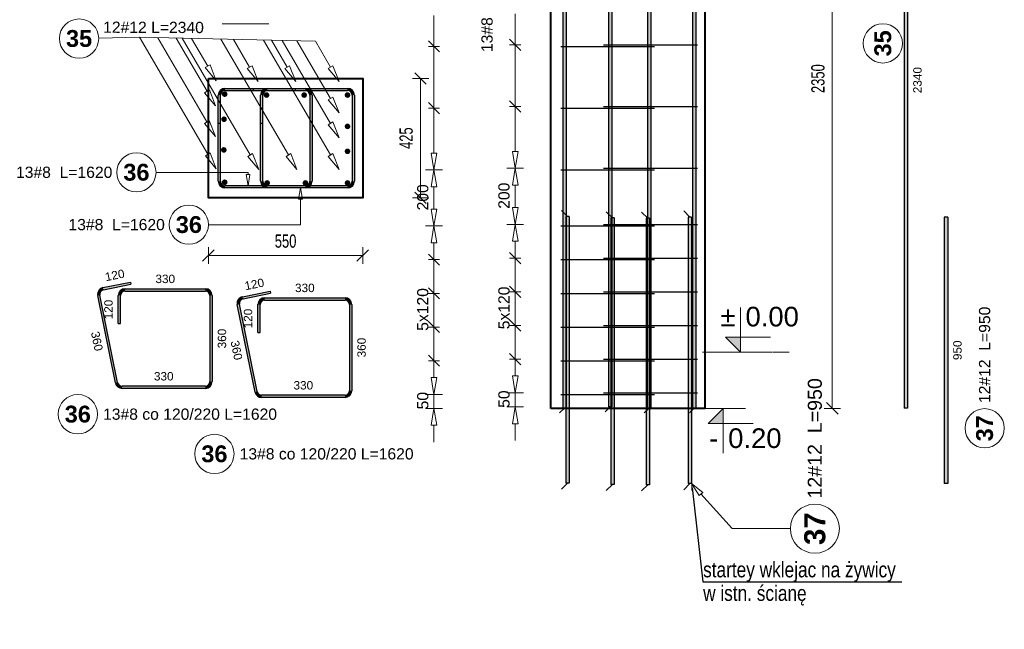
# Model space of a CAD drawing. Extents: x 3922 to 466978, y -142912 to 64503.
# Tile 15 of 62: x 389210 to 392718, y -127629 to -125457. Entities that reach past the tile are written whole.
import ezdxf
from ezdxf import colors
from ezdxf.entities.mleader import LeaderData, LeaderLine
from ezdxf.enums import TextEntityAlignment as Align
from ezdxf.math import Vec2, Vec3

# ---------------------------------------------------------------- set-up
doc = ezdxf.new("R2010")
doc.units = 0
doc.header["$LTSCALE"] = 10
doc.header["$MEASUREMENT"] = 0
doc.linetypes.add('HIDDEN', pattern=[0.375, 0.25, -0.125])
for name, color, linetype, lineweight in [('P-Opis', 1, 'Continuous', 18), ('P-Przerywana', 13, 'HIDDEN', 9), ('P-Wymiar', 254, 'Continuous', 9), ('RCAD_deskowanie', 3, 'Continuous', 40)]:
    doc.layers.add(name, color=color, linetype=linetype, lineweight=lineweight)
for name, color, linetype in [('RCAD_kształt pręta', 7, 'Continuous'), ('RCAD_opis kształtu pręta', 7, 'Continuous'), ('RCAD_opis rozkładu', 7, 'Continuous'), ('RCAD_pręt wyrzucony', 130, 'Continuous'), ('RCAD_pręty punktowe', 7, 'Continuous'), ('RCAD_rozkład pręta', 7, 'Continuous'), ('RCAD_symbole graficzne', 7, 'Continuous')]:
    doc.layers.add(name, color=color, linetype=linetype)
doc.styles.add('_Fd Opis', font='arial.ttf')
doc.styles.add('ROMANS', font='arial.ttf', dxfattribs={"width": 0.7})
doc.styles.add('style1', font='arial.ttf')
doc.styles.add('style3', font='arialbd.ttf')
doc.dimstyles.new('A25', dxfattribs={"dimscale": 27, "dimtxt": 1.75, "dimasz": 0.06, "dimexe": 0, "dimexo": 0, "dimgap": 1, "dimtad": 1, "dimdec": 4, "dimrnd": 0.1, "dimdsep": 46, "dimtxsty": 'ROMANS', "dimblk": '[[[[[[[[', "dimcen": 2, "dimdle": 2, "dimse1": 1, "dimse2": 1, "dimclrd": 256, "dimclrt": 1, "dimadec": 0, "dimazin": 0, "dimtfac": 1, "dimtdec": 4, "dimtix": 1, "dimtmove": 2, "dimatfit": 3, "dimldrblk": '[[[[[[[[', "dimfxl": 0, "dimtvp": 0.6, "dimtolj": 1, "dimlwd": -1, "dimarcsym": 0})

# ---------------------------------------------------------------- blocks, each defined once
blk = doc.blocks.new('[[[[[[[[')
at = {"layer": 'P-Wymiar'}
for p, q in [((-12.7, -12.7), (12.7, 12.7)), ((0, 0), (-4.6, 0)), ((0, 18), (0, -18))]:
    blk.add_line(p, q, dxfattribs=at)
blk = doc.blocks.new('*D473')
at = {"layer": 'Defpoints', "color": 0, "transparency": 16777216}
for p in [(390410.6, -125666.6), (390638.2, -125666.6), (390410.6, -126091.6)]:
    blk.add_point(p, dxfattribs=at)
at = {"layer": 'P-Wymiar', "transparency": 16777216}
blk.add_line((390638.2, -126090), (390638.2, -125668.3), dxfattribs=at)
at = {"layer": 'P-Wymiar', "transparency": 16777216, "xscale": 1.62, "yscale": 1.62, "zscale": 1.62}
for p, rotation in [((390638.2, -125666.6), 90), ((390638.2, -126091.6), 270)]:
    blk.add_blockref('[[[[[[[[', p, dxfattribs=dict(at, rotation=rotation))
at = {"layer": 'P-Wymiar', "color": 1, "transparency": 16777216, "insert": (390587.1, -125879.1), "char_height": 47.25, "attachment_point": 5, "rotation": 90, "style": 'ROMANS'}
blk.add_mtext('\\A1;425', dxfattribs=at)
blk = doc.blocks.new('*D474')
at = {"layer": 'Defpoints', "color": 0, "transparency": 16777216}
for p in [(389882.3, -126001.6), (390432.3, -126001.6), (390432.3, -126297.2)]:
    blk.add_point(p, dxfattribs=at)
at = {"layer": 'P-Wymiar', "transparency": 16777216}
blk.add_line((389883.9, -126297.2), (390430.7, -126297.2), dxfattribs=at)
at = {"layer": 'P-Wymiar', "transparency": 16777216, "xscale": 1.62, "yscale": 1.62, "zscale": 1.62, "rotation": 180}
blk.add_blockref('[[[[[[[[', (389882.3, -126297.2), dxfattribs=at)
at = {"layer": 'P-Wymiar', "transparency": 16777216, "xscale": 1.62, "yscale": 1.62, "zscale": 1.62}
blk.add_blockref('[[[[[[[[', (390432.3, -126297.2), dxfattribs=at)
at = {"layer": 'P-Wymiar', "color": 1, "transparency": 16777216, "insert": (390157.3, -126246.1), "char_height": 47.25, "attachment_point": 5, "style": 'ROMANS'}
blk.add_mtext('\\A1;550', dxfattribs=at)
blk = doc.blocks.new('*D475')
at = {"layer": 'Defpoints', "color": 0, "transparency": 16777216}
for p in [(391782.1, -124492), (392105.4, -126842), (392105.4, -126842)]:
    blk.add_point(p, dxfattribs=at)
at = {"layer": 'P-Wymiar', "transparency": 16777216}
blk.add_line((392105.4, -124493.6), (392105.4, -126840.4), dxfattribs=at)
at = {"layer": 'P-Wymiar', "transparency": 16777216, "xscale": 1.62, "yscale": 1.62, "zscale": 1.62}
for p, rotation in [((392105.4, -124492), 90), ((392105.4, -126842), 270)]:
    blk.add_blockref('[[[[[[[[', p, dxfattribs=dict(at, rotation=rotation))
at = {"layer": 'P-Wymiar', "color": 1, "transparency": 16777216, "insert": (392054.3, -125667), "char_height": 47.25, "attachment_point": 5, "rotation": 90, "style": 'ROMANS'}
blk.add_mtext('\\A1;2350', dxfattribs=at)

msp = doc.modelspace()

# ---------------------------------------------------------------- hatches: boundary and pattern name
at = {"layer": 'RCAD_kształt pręta'}
for points in [[(391145.01133, -124503.89093), (391157.01133, -124503.89093), (391157.01133, -126840.67669), (391145.01133, -126840.67669)], [(391307.78321, -124500.19233), (391319.78321, -124500.19233), (391319.78321, -126836.97808), (391307.78321, -126836.97808)], [(391446.50848, -124503.89093), (391458.50848, -124503.89093), (391458.50848, -126840.67669), (391446.50848, -126840.67669)], [(391607.43153, -124503.89093), (391619.43153, -124503.89093), (391619.43153, -126840.67669), (391607.43153, -126840.67669)], [(389941.31447, -125709.64691), (389941.31447, -125701.64691), (390227.81713, -125701.64691), (390227.81713, -125709.64691)], [(389941.31447, -125709.64691), (389941.31447, -125701.64691), (390041.31447, -125701.64691), (390041.31447, -125709.64691)], [(390091.8344, -125709.64691), (390091.8344, -125701.64691), (390378.33707, -125701.64691), (390378.33707, -125709.64691)], [(390091.8344, -125709.64691), (390091.8344, -125701.64691), (390191.8344, -125701.64691), (390191.8344, -125709.64691)], [(389925.31447, -125825.64691), (389917.31447, -125825.64691), (389917.31447, -125725.64691), (389925.31447, -125725.64691)], [(389925.31447, -126032.64691), (389917.31447, -126032.64691), (389917.31447, -125725.64691), (389925.31447, -125725.64691)], [(390075.8344, -125825.64691), (390067.8344, -125825.64691), (390067.8344, -125725.64691), (390075.8344, -125725.64691)], [(390075.8344, -126032.64691), (390067.8344, -126032.64691), (390067.8344, -125725.64691), (390075.8344, -125725.64691)], [(390243.81713, -125725.64691), (390251.81713, -125725.64691), (390251.81713, -126032.64691), (390243.81713, -126032.64691)], [(390394.33707, -125725.64691), (390402.33707, -125725.64691), (390402.33707, -126032.64691), (390394.33707, -126032.64691)], [(390227.81713, -126048.64691), (390227.81713, -126056.64691), (389941.31447, -126056.64691), (389941.31447, -126048.64691)], [(390378.33707, -126048.64691), (390378.33707, -126056.64691), (390091.8344, -126056.64691), (390091.8344, -126048.64691)], [(391156.12157, -126158.76863), (391168.12157, -126158.76863), (391168.12157, -127108.41459), (391156.12157, -127108.41459)], [(391591.76725, -126160.14081), (391603.76725, -126160.14081), (391603.76725, -127109.78676), (391591.76725, -127109.78676)], [(391315.7595, -126163.01924), (391327.7595, -126163.01924), (391327.7595, -127112.6652), (391315.7595, -127112.6652)], [(391441.8268, -126164.7362), (391453.8268, -126164.7362), (391453.8268, -127114.38216), (391441.8268, -127114.38216)]]:
    msp.add_hatch(color=4, dxfattribs=at).paths.add_polyline_path(points, flags=0)
h = msp.add_hatch(color=4, dxfattribs=at)
edge = h.paths.add_edge_path(flags=0)
edge.add_line((389941.31447, -125701.64691), (389941.31447, -125709.64691))
edge.add_arc((389941.31447, -125725.64691), 16, 90, 180)
edge.add_line((389925.31447, -125725.64691), (389917.31447, -125725.64691))
edge.add_arc((389941.31447, -125725.64691), 24, 450, 540, ccw=False)
h = msp.add_hatch(color=4, dxfattribs=at)
edge = h.paths.add_edge_path(flags=0)
edge.add_line((389941.31447, -125701.64691), (389941.31447, -125709.64691))
edge.add_arc((389941.31447, -125725.64691), 16, 90, 180)
edge.add_line((389925.31447, -125725.64691), (389917.31447, -125725.64691))
edge.add_arc((389941.31447, -125725.64691), 24, 450, 540, ccw=False)
h = msp.add_hatch(color=4, dxfattribs=at)
edge = h.paths.add_edge_path(flags=0)
edge.add_line((390091.8344, -125701.64691), (390091.8344, -125709.64691))
edge.add_arc((390091.8344, -125725.64691), 16, 90, 180)
edge.add_line((390075.8344, -125725.64691), (390067.8344, -125725.64691))
edge.add_arc((390091.8344, -125725.64691), 24, 450, 540, ccw=False)
h = msp.add_hatch(color=4, dxfattribs=at)
edge = h.paths.add_edge_path(flags=0)
edge.add_line((390091.8344, -125701.64691), (390091.8344, -125709.64691))
edge.add_arc((390091.8344, -125725.64691), 16, 90, 180)
edge.add_line((390075.8344, -125725.64691), (390067.8344, -125725.64691))
edge.add_arc((390091.8344, -125725.64691), 24, 450, 540, ccw=False)
h = msp.add_hatch(color=4, dxfattribs=at)
edge = h.paths.add_edge_path(flags=0)
edge.add_line((390251.81713, -125725.64691), (390243.81713, -125725.64691))
edge.add_arc((390227.81713, -125725.64691), 16, 0, 90)
edge.add_line((390227.81713, -125709.64691), (390227.81713, -125701.64691))
edge.add_arc((390227.81713, -125725.64691), 24, 360, 450, ccw=False)
h = msp.add_hatch(color=4, dxfattribs=at)
edge = h.paths.add_edge_path(flags=0)
edge.add_line((390402.33707, -125725.64691), (390394.33707, -125725.64691))
edge.add_arc((390378.33707, -125725.64691), 16, 0, 90)
edge.add_line((390378.33707, -125709.64691), (390378.33707, -125701.64691))
edge.add_arc((390378.33707, -125725.64691), 24, 360, 450, ccw=False)
h = msp.add_hatch(color=4, dxfattribs=at)
edge = h.paths.add_edge_path(flags=0)
edge.add_line((389917.31447, -126032.64691), (389925.31447, -126032.64691))
edge.add_arc((389941.31447, -126032.64691), 16, 180, 270)
edge.add_line((389941.31447, -126048.64691), (389941.31447, -126056.64691))
edge.add_arc((389941.31447, -126032.64691), 24, 540, 630, ccw=False)
h = msp.add_hatch(color=4, dxfattribs=at)
edge = h.paths.add_edge_path(flags=0)
edge.add_line((390067.8344, -126032.64691), (390075.8344, -126032.64691))
edge.add_arc((390091.8344, -126032.64691), 16, 180, 270)
edge.add_line((390091.8344, -126048.64691), (390091.8344, -126056.64691))
edge.add_arc((390091.8344, -126032.64691), 24, 540, 630, ccw=False)
h = msp.add_hatch(color=4, dxfattribs=at)
edge = h.paths.add_edge_path(flags=0)
edge.add_line((390227.81713, -126056.64691), (390227.81713, -126048.64691))
edge.add_arc((390227.81713, -126032.64691), 16, -90, 0)
edge.add_line((390243.81713, -126032.64691), (390251.81713, -126032.64691))
edge.add_arc((390227.81713, -126032.64691), 24, 270, 360, ccw=False)
h = msp.add_hatch(color=4, dxfattribs=at)
edge = h.paths.add_edge_path(flags=0)
edge.add_line((390378.33707, -126056.64691), (390378.33707, -126048.64691))
edge.add_arc((390378.33707, -126032.64691), 16, -90, 0)
edge.add_line((390394.33707, -126032.64691), (390402.33707, -126032.64691))
edge.add_arc((390378.33707, -126032.64691), 24, 270, 360, ccw=False)
at = {"layer": 'RCAD_pręt wyrzucony'}
for points in [[(392361.8405, -124503.89093), (392373.8405, -124503.89093), (392373.8405, -126840.67669), (392361.8405, -126840.67669)], [(392504.45581, -126160.14081), (392516.45581, -126160.14081), (392516.45581, -127109.78676), (392504.45581, -127109.78676)], [(389508.16982, -126419.55301), (389506.58046, -126411.71247), (389604.58712, -126391.84554), (389606.17647, -126399.68607)], [(389558.79661, -126749.83864), (389550.95607, -126751.42799), (389487.82693, -126440.00214), (389495.66746, -126438.41278)], [(389569.23757, -126539.65993), (389561.23757, -126539.65993), (389561.23757, -126439.65993), (389569.23757, -126439.65993)], [(389585.23757, -126423.65993), (389585.23757, -126415.65993), (389871.74024, -126415.65993), (389871.74024, -126423.65993)], [(389887.74024, -126439.65993), (389895.74024, -126439.65993), (389895.74024, -126746.65993), (389887.74024, -126746.65993)], [(390005.5325, -126451.69463), (390003.94314, -126443.85409), (390101.9498, -126423.98716), (390103.53916, -126431.82769)], [(390056.15929, -126781.98026), (390048.31876, -126783.56961), (389985.18961, -126472.14376), (389993.03014, -126470.5544)], [(390066.60026, -126571.80155), (390058.60026, -126571.80155), (390058.60026, -126471.80155), (390066.60026, -126471.80155)], [(390082.60026, -126455.80155), (390082.60026, -126447.80155), (390369.10292, -126447.80155), (390369.10292, -126455.80155)], [(390385.10292, -126471.80155), (390393.10292, -126471.80155), (390393.10292, -126778.80155), (390385.10292, -126778.80155)], [(389871.74024, -126762.65993), (389871.74024, -126770.65993), (389574.47767, -126770.65993), (389574.47767, -126762.65993)], [(390369.10292, -126794.80155), (390369.10292, -126802.80155), (390071.84036, -126802.80155), (390071.84036, -126794.80155)]]:
    msp.add_hatch(color=4, dxfattribs=at).paths.add_polyline_path(points, flags=0)
h = msp.add_hatch(color=4, dxfattribs=at)
edge = h.paths.add_edge_path(flags=0)
edge.add_line((389506.58046, -126411.71247), (389508.16982, -126419.55301))
edge.add_arc((389511.34853, -126435.23407), 16, 101.4591559, 191.4591559)
edge.add_line((389495.66746, -126438.41278), (389487.82693, -126440.00214))
edge.add_arc((389511.34853, -126435.23407), 24, 461.4591559, 551.4591559, ccw=False)
h = msp.add_hatch(color=4, dxfattribs=at)
edge = h.paths.add_edge_path(flags=0)
edge.add_line((389585.23757, -126415.65993), (389585.23757, -126423.65993))
edge.add_arc((389585.23757, -126439.65993), 16, 90, 180)
edge.add_line((389569.23757, -126439.65993), (389561.23757, -126439.65993))
edge.add_arc((389585.23757, -126439.65993), 24, 450, 540, ccw=False)
h = msp.add_hatch(color=4, dxfattribs=at)
edge = h.paths.add_edge_path(flags=0)
edge.add_line((389895.74024, -126439.65993), (389887.74024, -126439.65993))
edge.add_arc((389871.74024, -126439.65993), 16, 0, 90)
edge.add_line((389871.74024, -126423.65993), (389871.74024, -126415.65993))
edge.add_arc((389871.74024, -126439.65993), 24, 360, 450, ccw=False)
h = msp.add_hatch(color=4, dxfattribs=at)
edge = h.paths.add_edge_path(flags=0)
edge.add_line((390003.94314, -126443.85409), (390005.5325, -126451.69463))
edge.add_arc((390008.71121, -126467.37569), 16, 101.4591559, 191.4591559)
edge.add_line((389993.03014, -126470.5544), (389985.18961, -126472.14376))
edge.add_arc((390008.71121, -126467.37569), 24, 461.4591559, 551.4591559, ccw=False)
h = msp.add_hatch(color=4, dxfattribs=at)
edge = h.paths.add_edge_path(flags=0)
edge.add_line((390082.60026, -126447.80155), (390082.60026, -126455.80155))
edge.add_arc((390082.60026, -126471.80155), 16, 90, 180)
edge.add_line((390066.60026, -126471.80155), (390058.60026, -126471.80155))
edge.add_arc((390082.60026, -126471.80155), 24, 450, 540, ccw=False)
h = msp.add_hatch(color=4, dxfattribs=at)
edge = h.paths.add_edge_path(flags=0)
edge.add_line((390393.10292, -126471.80155), (390385.10292, -126471.80155))
edge.add_arc((390369.10292, -126471.80155), 16, 0, 90)
edge.add_line((390369.10292, -126455.80155), (390369.10292, -126447.80155))
edge.add_arc((390369.10292, -126471.80155), 24, 360, 450, ccw=False)
h = msp.add_hatch(color=4, dxfattribs=at)
edge = h.paths.add_edge_path(flags=0)
edge.add_line((389550.95607, -126751.42799), (389558.79661, -126749.83864))
edge.add_arc((389574.47767, -126746.65993), 16, -168.5408441, -90)
edge.add_line((389574.47767, -126762.65993), (389574.47767, -126770.65993))
edge.add_arc((389574.47767, -126746.65993), 24, 191.4591559, 270, ccw=False)
h = msp.add_hatch(color=4, dxfattribs=at)
edge = h.paths.add_edge_path(flags=0)
edge.add_line((389871.74024, -126770.65993), (389871.74024, -126762.65993))
edge.add_arc((389871.74024, -126746.65993), 16, -90, 0)
edge.add_line((389887.74024, -126746.65993), (389895.74024, -126746.65993))
edge.add_arc((389871.74024, -126746.65993), 24, 270, 360, ccw=False)
h = msp.add_hatch(color=4, dxfattribs=at)
edge = h.paths.add_edge_path(flags=0)
edge.add_line((390048.31876, -126783.56961), (390056.15929, -126781.98026))
edge.add_arc((390071.84036, -126778.80155), 16, -168.5408441, -90)
edge.add_line((390071.84036, -126794.80155), (390071.84036, -126802.80155))
edge.add_arc((390071.84036, -126778.80155), 24, 191.4591559, 270, ccw=False)
h = msp.add_hatch(color=4, dxfattribs=at)
edge = h.paths.add_edge_path(flags=0)
edge.add_line((390369.10292, -126802.80155), (390369.10292, -126794.80155))
edge.add_arc((390369.10292, -126778.80155), 16, -90, 0)
edge.add_line((390385.10292, -126778.80155), (390393.10292, -126778.80155))
edge.add_arc((390369.10292, -126778.80155), 24, 270, 360, ccw=False)
at = {"layer": 'RCAD_pręty punktowe'}
h = msp.add_hatch(color=1, dxfattribs=at)
edge = h.paths.add_edge_path(flags=0)
edge.add_arc((389940.34877, -125722.27438), 10, 0, 360)
h = msp.add_hatch(color=1, dxfattribs=at)
edge = h.paths.add_edge_path(flags=0)
edge.add_arc((390089.42095, -125725.57076), 10, 0, 360)
h = msp.add_hatch(color=1, dxfattribs=at)
edge = h.paths.add_edge_path(flags=0)
edge.add_arc((390223.48275, -125725.57076), 10, 0, 360)
h = msp.add_hatch(color=1, dxfattribs=at)
edge = h.paths.add_edge_path(flags=0)
edge.add_arc((390377.9487, -125725.57076), 10, 0, 360)
h = msp.add_hatch(color=1, dxfattribs=at)
edge = h.paths.add_edge_path(flags=0)
edge.add_arc((389937.92732, -125811.68341), 10, 0, 360)
h = msp.add_hatch(color=1, dxfattribs=at)
edge = h.paths.add_edge_path(flags=0)
edge.add_arc((390377.9487, -125837.17138), 10, 0, 360)
h = msp.add_hatch(color=1, dxfattribs=at)
edge = h.paths.add_edge_path(flags=0)
edge.add_arc((389937.19804, -125920.9193), 10, 0, 360)
h = msp.add_hatch(color=1, dxfattribs=at)
edge = h.paths.add_edge_path(flags=0)
edge.add_arc((390377.9487, -125926.01619), 10, 0, 360)
h = msp.add_hatch(color=1, dxfattribs=at)
edge = h.paths.add_edge_path(flags=0)
edge.add_arc((389940.42981, -126036.15004), 10, 0, 360)
h = msp.add_hatch(color=1, dxfattribs=at)
edge = h.paths.add_edge_path(flags=0)
edge.add_arc((390091.66398, -126038.64691), 10, 0, 360)
h = msp.add_hatch(color=1, dxfattribs=at)
edge = h.paths.add_edge_path(flags=0)
edge.add_arc((390227.91758, -126038.64691), 10, 0, 360)
h = msp.add_hatch(color=1, dxfattribs=at)
edge = h.paths.add_edge_path(flags=0)
edge.add_arc((390377.9487, -126038.64691), 10, 0, 360)
at = {"layer": 'RCAD_symbole graficzne'}
for points in [[(391724.88295, -126588.64289), (391778.21629, -126641.97622), (391778.21629, -126588.64289)], [(391663.14717, -126895.30956), (391716.4805, -126841.97622), (391716.4805, -126895.30956)]]:
    msp.add_hatch(color=1, dxfattribs=at).paths.add_polyline_path(points, flags=0)

# ---------------------------------------------------------------- linework, layer by layer
at = {"layer": 'P-Przerywana', "color": 21}
msp.add_lwpolyline([(391642.82539, -126641.97622), (391951.3622, -126641.97622)], dxfattribs=at)
at = {"layer": 'RCAD_deskowanie'}
for points in [[(391102.82539, -126841.97622), (391102.82539, -124491.97622), (391102.82539, -124491.97622)], [(391652.82539, -126841.97622), (391652.82539, -124491.97622), (391102.82539, -124491.97622)], [(391652.82539, -126841.97622), (391102.82539, -126841.97622)]]:
    msp.add_lwpolyline(points, dxfattribs=at)
msp.add_lwpolyline([(389882.31447, -125666.64691), (390432.31447, -125666.64691), (390432.31447, -126091.64691), (389882.31447, -126091.64691)], close=True, dxfattribs=at)
at = {"layer": 'RCAD_kształt pręta', "color": 4}
for p, q in [((391145.01133, -124503.89093), (391145.01133, -126840.67669)), ((391157.01133, -124503.89093), (391157.01133, -126840.67669)), ((391307.78321, -124500.19233), (391307.78321, -126836.97808)), ((391319.78321, -124500.19233), (391319.78321, -126836.97808)), ((391446.50848, -124503.89093), (391446.50848, -126840.67669)), ((391458.50848, -124503.89093), (391458.50848, -126840.67669)), ((391607.43153, -124503.89093), (391607.43153, -126840.67669)), ((391619.43153, -124503.89093), (391619.43153, -126840.67669)), ((389941.31447, -125701.64691), (390227.81713, -125701.64691)), ((389941.31447, -125701.64691), (390041.31447, -125701.64691)), ((390041.31447, -125701.64691), (390041.31447, -125709.64691)), ((390091.8344, -125701.64691), (390378.33707, -125701.64691)), ((390091.8344, -125701.64691), (390191.8344, -125701.64691)), ((390191.8344, -125701.64691), (390191.8344, -125709.64691)), ((389917.31447, -125825.64691), (389917.31447, -125725.64691)), ((389917.31447, -126032.64691), (389917.31447, -125725.64691)), ((389925.31447, -125825.64691), (389925.31447, -125725.64691)), ((389925.31447, -126032.64691), (389925.31447, -125725.64691)), ((389941.31447, -125709.64691), (390227.81713, -125709.64691)), ((389941.31447, -125709.64691), (390041.31447, -125709.64691)), ((390067.8344, -125825.64691), (390067.8344, -125725.64691)), ((390067.8344, -126032.64691), (390067.8344, -125725.64691)), ((390075.8344, -125825.64691), (390075.8344, -125725.64691)), ((390075.8344, -126032.64691), (390075.8344, -125725.64691)), ((390091.8344, -125709.64691), (390378.33707, -125709.64691)), ((390091.8344, -125709.64691), (390191.8344, -125709.64691)), ((390243.81713, -125725.64691), (390243.81713, -126032.64691)), ((390251.81713, -125725.64691), (390251.81713, -126032.64691)), ((390394.33707, -125725.64691), (390394.33707, -126032.64691)), ((390402.33707, -125725.64691), (390402.33707, -126032.64691)), ((389917.31447, -125825.64691), (389925.31447, -125825.64691)), ((390067.8344, -125825.64691), (390075.8344, -125825.64691)), ((390227.81713, -126048.64691), (389941.31447, -126048.64691)), ((390378.33707, -126048.64691), (390091.8344, -126048.64691)), ((390227.81713, -126056.64691), (389941.31447, -126056.64691)), ((390378.33707, -126056.64691), (390091.8344, -126056.64691)), ((391156.12157, -126158.76863), (391156.12157, -127108.41459)), ((391168.12157, -126158.76863), (391156.12157, -126158.76863)), ((391168.12157, -126158.76863), (391168.12157, -127108.41459)), ((391591.76725, -126160.14081), (391591.76725, -127109.78676)), ((391603.76725, -126160.14081), (391591.76725, -126160.14081)), ((391603.76725, -126160.14081), (391603.76725, -127109.78676)), ((391315.7595, -126163.01924), (391315.7595, -127112.6652)), ((391327.7595, -126163.01924), (391315.7595, -126163.01924)), ((391327.7595, -126163.01924), (391327.7595, -127112.6652)), ((391441.8268, -126164.7362), (391441.8268, -127114.38216)), ((391453.8268, -126164.7362), (391441.8268, -126164.7362)), ((391453.8268, -126164.7362), (391453.8268, -127114.38216)), ((391157.01133, -126840.67669), (391145.01133, -126840.67669)), ((391319.78321, -126836.97808), (391307.78321, -126836.97808)), ((391458.50848, -126840.67669), (391446.50848, -126840.67669)), ((391619.43153, -126840.67669), (391607.43153, -126840.67669)), ((391168.12157, -127108.41459), (391156.12157, -127108.41459)), ((391327.7595, -127112.6652), (391315.7595, -127112.6652)), ((391453.8268, -127114.38216), (391441.8268, -127114.38216)), ((391603.76725, -127109.78676), (391591.76725, -127109.78676))]:
    msp.add_line(p, q, dxfattribs=at)
at = {"layer": 'RCAD_kształt pręta', "color": 2, "lineweight": 5}
for p, q in [((391162.12157, -126158.76863), (391140.24657, -126136.89363)), ((391321.7595, -126163.01924), (391299.8845, -126141.14424)), ((391447.8268, -126164.7362), (391425.9518, -126142.8612)), ((391597.76725, -126160.14081), (391575.89225, -126138.26581)), ((391151.01133, -126840.67669), (391133.51133, -126858.17669)), ((391313.78321, -126836.97808), (391296.28321, -126854.47808)), ((391452.50848, -126840.67669), (391435.00848, -126858.17669)), ((391613.43153, -126840.67669), (391595.93153, -126858.17669)), ((391162.12157, -127108.41459), (391140.24657, -127130.28959)), ((391321.7595, -127112.6652), (391299.8845, -127134.5402)), ((391447.8268, -127114.38216), (391425.9518, -127136.25716)), ((391597.76725, -127109.78676), (391575.89225, -127131.66176))]:
    msp.add_line(p, q, dxfattribs=at)
at = {"layer": 'RCAD_kształt pręta', "color": 4}
for centre, radius, start, end in [((389941.31447, -125725.64691), 24, 90, 180), ((389941.31447, -125725.64691), 24, 90, 180), ((390091.8344, -125725.64691), 24, 90, 180), ((390091.8344, -125725.64691), 24, 90, 180), ((390227.81713, -125725.64691), 24, 360, 90), ((390378.33707, -125725.64691), 24, 360, 90), ((389941.31447, -125725.64691), 16, 90, 180), ((389941.31447, -125725.64691), 16, 90, 180), ((390091.8344, -125725.64691), 16, 90, 180), ((390091.8344, -125725.64691), 16, 90, 180), ((390227.81713, -125725.64691), 16, 360, 90), ((390378.33707, -125725.64691), 16, 360, 90), ((389941.31447, -126032.64691), 24, 180, 270), ((389941.31447, -126032.64691), 16, 180, 270), ((390091.8344, -126032.64691), 24, 180, 270), ((390091.8344, -126032.64691), 16, 180, 270), ((390227.81713, -126032.64691), 16, 270, 360), ((390227.81713, -126032.64691), 24, 270, 0), ((390378.33707, -126032.64691), 16, 270, 360), ((390378.33707, -126032.64691), 24, 270, 0)]:
    msp.add_arc(centre, radius, start, end, dxfattribs=at)
at = {"layer": 'RCAD_opis kształtu pręta', "color": 8, "lineweight": 0}
for p, q in [((390023.57543, -126000.88949), (389695.67943, -126000.88949)), ((390023.57543, -126048.64691), (390016.90876, -126008.64691)), ((390030.24209, -126008.64691), (390016.90876, -126008.64691)), ((390023.57543, -126000.88949), (390023.57543, -126008.64691)), ((390030.24209, -126008.64691), (390023.57543, -126048.64691)), ((390203.8731, -126096.64691), (390210.53977, -126056.64691)), ((390210.53977, -126056.64691), (390217.20644, -126096.64691)), ((390203.8731, -126096.64691), (390217.20644, -126096.64691)), ((390210.53977, -126187.3067), (390210.53977, -126096.64691)), ((390210.53977, -126187.3067), (389882.64377, -126187.3067)), ((391631.08222, -127152.48732), (391603.76725, -127109.78676)), ((391603.76725, -127109.78676), (391643.45456, -127141.32027)), ((391631.08222, -127152.48732), (391643.45456, -127141.32027)), ((391748.78304, -127270.4546), (391637.26839, -127146.90379)), ((391748.78304, -127270.4546), (391748.78304, -127270.4546)), ((391748.78304, -127270.4546), (391955.79577, -127270.4546))]:
    msp.add_line(p, q, dxfattribs=at)
for centre, radius in [((389625.67943, -126000.88949), 70), ((389812.64377, -126187.3067), 70), ((392043.29577, -127270.4546), 87.5)]:
    msp.add_circle(centre, radius, dxfattribs=at)
at = {"layer": 'RCAD_opis rozkładu', "color": 8, "lineweight": 0}
for p, q in [((390686.04212, -125441.97622), (390686.04212, -125551.97622)), ((390975.42136, -125436.43006), (390975.42136, -125546.43006)), ((389636.97425, -125519.67885), (389491.41939, -125522.83115)), ((389636.97425, -125519.67885), (389879.98797, -125936.48334)), ((389636.97425, -125519.67885), (390263.75217, -125533.70681)), ((389701.77217, -125521.1291), (389876.7562, -125821.2526)), ((389767.04206, -125522.58991), (389877.48548, -125712.01672)), ((389788.73296, -125523.07537), (390031.22214, -125938.98022)), ((389822.3138, -125523.82695), (389879.90693, -125622.60768)), ((389926.78804, -125526.16519), (390167.47574, -125938.98022)), ((389971.40962, -125527.16387), (390028.97911, -125625.90406)), ((390955.42136, -125526.43006), (390995.42136, -125566.43006)), ((390078.80281, -125529.56745), (390317.50686, -125938.98022)), ((390107.24394, -125530.20399), (390163.04091, -125625.90406)), ((390145.33927, -125531.0566), (390317.50686, -125826.3495)), ((390197.82424, -125532.23127), (390317.50686, -125737.50468)), ((390263.75217, -125533.70681), (390317.50686, -125625.90406)), ((390666.04212, -125531.97622), (390706.04212, -125571.97622)), ((390666.04212, -125551.97622), (390706.04212, -125551.97622)), ((390686.04212, -125551.97622), (390686.04212, -125771.97622)), ((390955.42136, -125546.43006), (390995.42136, -125546.43006)), ((390975.42136, -125546.43006), (390975.42136, -125766.43006)), ((389888.54582, -125617.57086), (389871.26804, -125627.6445)), ((389910.12785, -125674.44103), (389871.26804, -125627.6445)), ((389888.54582, -125617.57086), (389910.12785, -125674.44103)), ((390037.618, -125620.86724), (390020.34022, -125630.94088)), ((390059.20003, -125677.73741), (390020.34022, -125630.94088)), ((390037.618, -125620.86724), (390059.20003, -125677.73741)), ((390171.67981, -125620.86724), (390154.40202, -125630.94088)), ((390193.26183, -125677.73741), (390154.40202, -125630.94088)), ((390171.67981, -125620.86724), (390193.26183, -125677.73741)), ((390326.14575, -125620.86724), (390308.86797, -125630.94088)), ((390347.72778, -125677.73741), (390308.86797, -125630.94088)), ((390326.14575, -125620.86724), (390347.72778, -125677.73741)), ((389886.12437, -125706.9799), (389868.84659, -125717.05354)), ((389907.7064, -125763.85006), (389868.84659, -125717.05354)), ((389886.12437, -125706.9799), (389907.7064, -125763.85006)), ((390326.14575, -125732.46786), (390308.86797, -125742.5415)), ((390326.14575, -125732.46786), (390347.72778, -125789.33803)), ((390347.72778, -125789.33803), (390308.86797, -125742.5415)), ((390666.04212, -125751.97622), (390706.04212, -125791.97622)), ((390666.04212, -125771.97622), (390706.04212, -125771.97622)), ((390686.04212, -125771.97622), (390686.04212, -125931.97622)), ((390955.42136, -125746.43006), (390995.42136, -125786.43006)), ((390955.42136, -125766.43006), (390995.42136, -125766.43006)), ((390975.42136, -125766.43006), (390975.42136, -125926.43006)), ((389885.39509, -125816.21578), (389868.11731, -125826.28942)), ((389906.97712, -125873.08595), (389868.11731, -125826.28942)), ((389885.39509, -125816.21578), (389906.97712, -125873.08595)), ((390326.14575, -125821.31268), (390308.86797, -125831.38632)), ((390347.72778, -125878.18285), (390308.86797, -125831.38632)), ((390326.14575, -125821.31268), (390347.72778, -125878.18285)), ((389888.62686, -125931.44652), (389871.34908, -125941.52016)), ((389910.20889, -125988.31669), (389871.34908, -125941.52016)), ((389888.62686, -125931.44652), (389910.20889, -125988.31669)), ((390039.86103, -125933.9434), (390022.58325, -125944.01704)), ((390061.44306, -125990.81356), (390022.58325, -125944.01704)), ((390039.86103, -125933.9434), (390061.44306, -125990.81356)), ((390176.11463, -125933.9434), (390158.83685, -125944.01704)), ((390197.69666, -125990.81356), (390158.83685, -125944.01704)), ((390176.11463, -125933.9434), (390197.69666, -125990.81356)), ((390326.14575, -125933.9434), (390308.86797, -125944.01704)), ((390347.72778, -125990.81356), (390308.86797, -125944.01704)), ((390326.14575, -125933.9434), (390347.72778, -125990.81356)), ((390686.04212, -125991.97622), (390676.04212, -125931.97622)), ((390696.04212, -125931.97622), (390676.04212, -125931.97622)), ((390696.04212, -125931.97622), (390686.04212, -125991.97622)), ((390975.42136, -125986.43006), (390965.42136, -125926.43006)), ((390985.42136, -125926.43006), (390965.42136, -125926.43006)), ((390985.42136, -125926.43006), (390975.42136, -125986.43006)), ((390656.04212, -125991.97622), (390716.04212, -125991.97622)), ((390656.04212, -125991.97622), (390716.04212, -125991.97622)), ((390676.04212, -126051.97622), (390686.04212, -125991.97622)), ((390686.04212, -125991.97622), (390696.04212, -126051.97622)), ((390945.42136, -125986.43006), (391005.42136, -125986.43006)), ((390945.42136, -125986.43006), (391005.42136, -125986.43006)), ((390965.42136, -126046.43006), (390975.42136, -125986.43006)), ((390975.42136, -125986.43006), (390985.42136, -126046.43006)), ((390676.04212, -126051.97622), (390696.04212, -126051.97622)), ((390686.04212, -126091.97622), (390686.04212, -126051.97622)), ((390965.42136, -126046.43006), (390985.42136, -126046.43006)), ((390975.42136, -126086.43006), (390975.42136, -126046.43006)), ((390975.42136, -126086.43006), (390975.42136, -126126.43006)), ((390686.04212, -126091.97622), (390686.04212, -126131.97622)), ((390686.04212, -126191.97622), (390676.04212, -126131.97622)), ((390696.04212, -126131.97622), (390676.04212, -126131.97622)), ((390696.04212, -126131.97622), (390686.04212, -126191.97622)), ((390975.42136, -126186.43006), (390965.42136, -126126.43006)), ((390985.42136, -126126.43006), (390965.42136, -126126.43006)), ((390985.42136, -126126.43006), (390975.42136, -126186.43006)), ((390656.04212, -126191.97622), (390716.04212, -126191.97622)), ((390656.04212, -126191.97622), (390716.04212, -126191.97622)), ((390676.04212, -126251.97622), (390686.04212, -126191.97622)), ((390686.04212, -126191.97622), (390696.04212, -126251.97622)), ((390945.42136, -126186.43006), (391005.42136, -126186.43006)), ((390945.42136, -126186.43006), (391005.42136, -126186.43006)), ((390965.42136, -126246.43006), (390975.42136, -126186.43006)), ((390975.42136, -126186.43006), (390985.42136, -126246.43006)), ((390676.04212, -126251.97622), (390696.04212, -126251.97622)), ((390686.04212, -126311.97622), (390686.04212, -126251.97622)), ((390965.42136, -126246.43006), (390985.42136, -126246.43006)), ((390975.42136, -126306.43006), (390975.42136, -126246.43006)), ((390706.04212, -126331.97622), (390666.04212, -126291.97622)), ((390995.42136, -126326.43006), (390955.42136, -126286.43006)), ((390666.04212, -126311.97622), (390706.04212, -126311.97622)), ((390686.04212, -126431.97622), (390686.04212, -126311.97622)), ((390955.42136, -126306.43006), (390995.42136, -126306.43006)), ((390975.42136, -126426.43006), (390975.42136, -126306.43006)), ((390995.42136, -126446.43006), (390955.42136, -126406.43006)), ((390706.04212, -126451.97622), (390666.04212, -126411.97622)), ((390666.04212, -126431.97622), (390706.04212, -126431.97622)), ((390686.04212, -126491.97622), (390686.04212, -126431.97622)), ((390955.42136, -126426.43006), (390995.42136, -126426.43006)), ((390975.42136, -126486.43006), (390975.42136, -126426.43006)), ((390686.04212, -126491.97622), (390686.04212, -126551.97622)), ((390975.42136, -126486.43006), (390975.42136, -126546.43006)), ((390666.04212, -126531.97622), (390706.04212, -126571.97622)), ((390955.42136, -126526.43006), (390995.42136, -126566.43006)), ((390955.42136, -126546.43006), (390995.42136, -126546.43006)), ((390975.42136, -126546.43006), (390975.42136, -126666.43006)), ((390666.04212, -126551.97622), (390706.04212, -126551.97622)), ((390686.04212, -126551.97622), (390686.04212, -126671.97622)), ((390666.04212, -126651.97622), (390706.04212, -126691.97622)), ((390955.42136, -126646.43006), (390995.42136, -126686.43006)), ((390666.04212, -126671.97622), (390706.04212, -126671.97622)), ((390686.04212, -126671.97622), (390686.04212, -126731.97622)), ((390955.42136, -126666.43006), (390995.42136, -126666.43006)), ((390975.42136, -126666.43006), (390975.42136, -126726.43006)), ((390686.04212, -126791.97622), (390676.04212, -126731.97622)), ((390696.04212, -126731.97622), (390676.04212, -126731.97622)), ((390696.04212, -126731.97622), (390686.04212, -126791.97622)), ((390975.42136, -126786.43006), (390965.42136, -126726.43006)), ((390985.42136, -126726.43006), (390965.42136, -126726.43006)), ((390985.42136, -126726.43006), (390975.42136, -126786.43006)), ((390656.04212, -126791.97622), (390716.04212, -126791.97622)), ((390686.04212, -126791.97622), (390686.04212, -126841.97622)), ((390945.42136, -126786.43006), (391005.42136, -126786.43006)), ((390975.42136, -126786.43006), (390975.42136, -126836.43006)), ((390656.04212, -126841.97622), (390716.04212, -126841.97622)), ((390676.04212, -126901.97622), (390686.04212, -126841.97622)), ((390686.04212, -126841.97622), (390696.04212, -126901.97622)), ((390945.42136, -126836.43006), (391005.42136, -126836.43006)), ((390965.42136, -126896.43006), (390975.42136, -126836.43006)), ((390975.42136, -126836.43006), (390985.42136, -126896.43006)), ((390965.42136, -126896.43006), (390985.42136, -126896.43006)), ((390975.42136, -126956.43006), (390975.42136, -126896.43006)), ((390676.04212, -126901.97622), (390696.04212, -126901.97622)), ((390686.04212, -126961.97622), (390686.04212, -126901.97622))]:
    msp.add_line(p, q, dxfattribs=at)
msp.add_circle((389421.4358, -125524.3468), 70, dxfattribs=at)
at = {"layer": 'RCAD_pręt wyrzucony', "color": 4}
for p, q in [((392361.8405, -124503.89093), (392361.8405, -126840.67669)), ((392373.8405, -124503.89093), (392373.8405, -126840.67669)), ((392504.45581, -126160.14081), (392504.45581, -127109.78676)), ((392516.45581, -126160.14081), (392504.45581, -126160.14081)), ((392516.45581, -126160.14081), (392516.45581, -127109.78676)), ((389506.58046, -126411.71247), (389604.58712, -126391.84554)), ((389508.16982, -126419.55301), (389606.17647, -126399.68607)), ((389604.58712, -126391.84554), (389606.17647, -126399.68607)), ((389550.95607, -126751.42799), (389487.82693, -126440.00214)), ((389558.79661, -126749.83864), (389495.66746, -126438.41278)), ((389561.23757, -126539.65993), (389561.23757, -126439.65993)), ((389569.23757, -126539.65993), (389569.23757, -126439.65993)), ((389585.23757, -126415.65993), (389871.74024, -126415.65993)), ((389585.23757, -126423.65993), (389871.74024, -126423.65993)), ((389887.74024, -126439.65993), (389887.74024, -126746.65993)), ((389895.74024, -126439.65993), (389895.74024, -126746.65993)), ((390003.94314, -126443.85409), (390101.9498, -126423.98716)), ((390005.5325, -126451.69463), (390103.53916, -126431.82769)), ((390101.9498, -126423.98716), (390103.53916, -126431.82769)), ((390048.31876, -126783.56961), (389985.18961, -126472.14376)), ((390056.15929, -126781.98026), (389993.03014, -126470.5544)), ((390058.60026, -126571.80155), (390058.60026, -126471.80155)), ((390066.60026, -126571.80155), (390066.60026, -126471.80155)), ((390082.60026, -126447.80155), (390369.10292, -126447.80155)), ((390082.60026, -126455.80155), (390369.10292, -126455.80155)), ((390385.10292, -126471.80155), (390385.10292, -126778.80155)), ((390393.10292, -126471.80155), (390393.10292, -126778.80155)), ((389561.23757, -126539.65993), (389569.23757, -126539.65993)), ((390058.60026, -126571.80155), (390066.60026, -126571.80155)), ((389871.74024, -126762.65993), (389574.47767, -126762.65993)), ((389871.74024, -126770.65993), (389574.47767, -126770.65993)), ((390369.10292, -126794.80155), (390071.84036, -126794.80155)), ((390369.10292, -126802.80155), (390071.84036, -126802.80155)), ((392373.8405, -126840.67669), (392361.8405, -126840.67669)), ((392516.45581, -127109.78676), (392504.45581, -127109.78676))]:
    msp.add_line(p, q, dxfattribs=at)
at = {"layer": 'RCAD_pręt wyrzucony', "color": 8, "lineweight": 0}
for centre in [(392285.60038, -125541.29469), (389416.90041, -126862.77204), (392648.20861, -126912.82332), (389903.54855, -127004.19133)]:
    msp.add_circle(centre, 70, dxfattribs=at)
at = {"layer": 'RCAD_pręt wyrzucony', "color": 4}
for centre, radius, start, end in [((389511.34853, -126435.23407), 24, 101.4591559, 191.4591559), ((389511.34853, -126435.23407), 16, 101.4591559, 191.4591559), ((389585.23757, -126439.65993), 24, 90, 180), ((389585.23757, -126439.65993), 16, 90, 180), ((389871.74024, -126439.65993), 24, 360, 90), ((389871.74024, -126439.65993), 16, 360, 90), ((390008.71121, -126467.37569), 24, 101.4591559, 191.4591559), ((390008.71121, -126467.37569), 16, 101.4591559, 191.4591559), ((390082.60026, -126471.80155), 24, 90, 180), ((390082.60026, -126471.80155), 16, 90, 180), ((390369.10292, -126471.80155), 24, 360, 90), ((390369.10292, -126471.80155), 16, 360, 90), ((389574.47767, -126746.65993), 24, 191.4591559, 270), ((389574.47767, -126746.65993), 16, 191.4591559, 270), ((389871.74024, -126746.65993), 16, 270, 360), ((389871.74024, -126746.65993), 24, 270, 0), ((390071.84036, -126778.80155), 24, 191.4591559, 270), ((390071.84036, -126778.80155), 16, 191.4591559, 270), ((390369.10292, -126778.80155), 16, 270, 360), ((390369.10292, -126778.80155), 24, 270, 0)]:
    msp.add_arc(centre, radius, start, end, dxfattribs=at)
at = {"layer": 'RCAD_rozkład pręta', "color": 7, "linetype": 'ByBlock', "lineweight": 30}
for p, q in [((391137.82539, -125551.97622), (391472.32805, -125551.97622)), ((391290.19809, -125546.43006), (391624.70076, -125546.43006)), ((391137.82539, -125771.97622), (391472.32805, -125771.97622)), ((391290.19809, -125766.43006), (391624.70076, -125766.43006)), ((391137.82539, -125991.97622), (391472.32805, -125991.97622)), ((391290.19809, -125986.43006), (391624.70076, -125986.43006)), ((391137.82539, -126191.97622), (391472.32805, -126191.97622)), ((391290.19809, -126186.43006), (391624.70076, -126186.43006)), ((391137.82539, -126311.97622), (391472.32805, -126311.97622)), ((391290.19809, -126306.43006), (391624.70076, -126306.43006)), ((391137.82539, -126431.97622), (391472.32805, -126431.97622)), ((391290.19809, -126426.43006), (391624.70076, -126426.43006)), ((391290.19809, -126546.43006), (391624.70076, -126546.43006)), ((391137.82539, -126551.97622), (391472.32805, -126551.97622)), ((391137.82539, -126671.97622), (391472.32805, -126671.97622)), ((391290.19809, -126666.43006), (391624.70076, -126666.43006)), ((391137.82539, -126791.97622), (391472.32805, -126791.97622)), ((391290.19809, -126786.43006), (391624.70076, -126786.43006))]:
    msp.add_line(p, q, dxfattribs=at)
at = {"layer": 'RCAD_symbole graficzne', "color": 0, "lineweight": 0}
msp.add_line((389931.29025, -125471.12476), (390097.93691, -125471.12476), dxfattribs=at)
at = {"layer": 'RCAD_symbole graficzne', "color": 1, "lineweight": 0}
for p, q in [((391778.21629, -126641.97622), (391778.21629, -126481.97622)), ((391884.88295, -126588.64289), (391724.88295, -126588.64289)), ((391724.88295, -126588.64289), (391778.21629, -126641.97622)), ((391858.21629, -126641.97622), (391698.21629, -126641.97622)), ((391796.4805, -126841.97622), (391636.4805, -126841.97622)), ((391663.14717, -126895.30956), (391716.4805, -126841.97622)), ((391716.4805, -126841.97622), (391716.4805, -127001.97622)), ((391823.14717, -126895.30956), (391663.14717, -126895.30956))]:
    msp.add_line(p, q, dxfattribs=at)

# ---------------------------------------------------------------- texts
at = {"layer": 'RCAD_opis kształtu pręta', "color": 1, "attachment_point": 5}
for s, insert, char_height, style in [('13#8  L=1620', (389368.36702, -126000.88949), 40, 'style1'), ('36', (389625.67943, -126000.88949), 60, 'style3'), ('36', (389812.64377, -126187.3067), 60, 'style3'), ('13#8  L=1620', (389555.33136, -126187.3067), 40, 'style1')]:
    msp.add_mtext(s, dxfattribs=dict(at, insert=insert, char_height=char_height, style=style))
at = {"layer": 'RCAD_opis kształtu pręta', "color": 1, "attachment_point": 5, "rotation": 90}
for s, insert, char_height, style in [('12#12  L=950', (392043.29577, -126948.81408), 50, 'style1'), ('37', (392043.29577, -127270.4546), 75, 'style3')]:
    msp.add_mtext(s, dxfattribs=dict(at, insert=insert, char_height=char_height, style=style))
at = {"layer": 'RCAD_opis rozkładu', "color": 2, "char_height": 40, "style": 'style1'}
for s, insert, attachment_point, rotation in [('13#8 L=1620', (390875.33218, -125408.54412), 5, 90), ('12#12 L=2340', (389686.64574, -125484.44897), 5, 359.8275742), ('200', (390666.46504, -126136.43734), 7, 90), ('200', (390955.84428, -126130.89118), 7, 90), ('5x120', (390666.46504, -126565.60515), 7, 90), ('5x120', (390955.84428, -126560.05898), 7, 90), ('50', (390666.46504, -126845.5574), 7, 90), ('50', (390955.84428, -126840.01123), 7, 90)]:
    msp.add_mtext(s, dxfattribs=dict(at, insert=insert, attachment_point=attachment_point, rotation=rotation))
at = {"layer": 'RCAD_opis rozkładu', "color": 1, "insert": (389421.4358, -125524.3468), "char_height": 60, "attachment_point": 5, "rotation": 359.8275742, "style": 'style3'}
msp.add_mtext('35', dxfattribs=at)
at = {"layer": 'RCAD_pręt wyrzucony', "color": 1, "attachment_point": 5}
for s, insert, char_height, rotation, style in [('35', (392285.60038, -125541.29469), 60, 90, 'style3'), ('2340', (392408.8405, -125672.28381), 30, 90, 'style1'), ('120', (389548.63036, -126367.47668), 30, 11.4591559, 'style1'), ('120', (390045.99305, -126399.6183), 30, 11.4591559, 'style1'), ('120', (389526.23757, -126489.65993), 30, 90, 'style1'), ('120', (390023.60026, -126521.80155), 30, 90, 'style1'), ('360', (389485.08917, -126602.66849), 30, 281.4591559, 'style1'), ('360', (389930.74024, -126593.15993), 30, 90, 'style1'), ('360', (389982.45185, -126634.81011), 30, 281.4591559, 'style1'), ('360', (390428.10292, -126625.30155), 30, 90, 'style1'), ('950', (392551.45581, -126634.96379), 30, 90, 'style1'), ('37', (392648.20861, -126912.82332), 60, 90, 'style3')]:
    msp.add_mtext(s, dxfattribs=dict(at, insert=insert, char_height=char_height, rotation=rotation, style=style))
for s, insert, char_height, style in [('330', (389728.48891, -126380.65993), 30, 'style1'), ('330', (390225.85159, -126412.80155), 30, 'style1'), ('330', (389723.10896, -126727.65993), 30, 'style1'), ('330', (390220.47164, -126759.80155), 30, 'style1'), ('36', (389416.90041, -126862.77204), 60, 'style3'), ('36', (389903.54855, -127004.19133), 60, 'style3')]:
    msp.add_mtext(s, dxfattribs=dict(at, insert=insert, char_height=char_height, style=style))
at = {"layer": 'RCAD_pręt wyrzucony', "color": 2, "insert": (392648.20861, -126822.82332), "char_height": 40, "attachment_point": 4, "rotation": 90, "style": 'style1'}
msp.add_mtext('12#12  L=950', dxfattribs=at)
at = {"layer": 'RCAD_pręt wyrzucony', "color": 2, "char_height": 40, "attachment_point": 4, "style": 'style1'}
for insert in [(389506.90041, -126862.77204), (389993.54855, -127004.19133)]:
    msp.add_mtext('13#8 co 120/220 L=1620', dxfattribs=dict(at, insert=insert))
at = {"layer": 'RCAD_symbole graficzne', "color": 2, "style": 'style1'}
msp.add_text('±', height=70, dxfattribs=at).set_placement((391760.43851, -126570.86511), align=Align.BOTTOM_RIGHT)
msp.add_text('0.00 ', height=70, dxfattribs=at).set_placement((391795.99407, -126570.86511), align=Align.BOTTOM_LEFT)
msp.add_text('0.20 ', height=70, dxfattribs=at).set_placement((391734.25828, -126913.08733), align=Align.TOP_LEFT)
msp.add_text('-', height=70, dxfattribs=at).set_placement((391698.70272, -126913.08733), align=Align.TOP_RIGHT)

# ---------------------------------------------------------------- dimensions: what is measured, and where the dimension line sits
at = {"layer": 'P-Wymiar', "color": 21}
dim = msp.add_linear_dim(base=(392105.41825, -126841.97622), p1=(391782.09913, -124491.97622), p2=(392105.41825, -126841.97622), angle=90, dimstyle='A25', override={"dimtmove": 0, "dimfxl": 0.18, "dimfxlon": 1}, dxfattribs=at)
dim.commit()
dim.dimension.update_dxf_attribs({"geometry": '*D475', "text_midpoint": (392054.27756, -125666.97622)})
at = {"layer": 'P-Wymiar'}
dim = msp.add_linear_dim(base=(390638.19059, -125666.64691), p1=(390410.62556, -126091.64691), p2=(390410.62556, -125666.64691), angle=90, dimstyle='A25', dxfattribs=at)
dim.commit()
dim.dimension.update_dxf_attribs({"geometry": '*D473', "text_midpoint": (390587.06602, -125879.14691)})
dim = msp.add_linear_dim(base=(390432.31447, -126297.21078), p1=(389882.31447, -126001.60064), p2=(390432.31447, -126001.60064), dimstyle='A25', dxfattribs=at)
dim.commit()
dim.dimension.update_dxf_attribs({"geometry": '*D474', "text_midpoint": (390157.31447, -126246.08621)})

# ---------------------------------------------------------------- leaders
at = {"layer": 'P-Opis'}
ml = msp.add_multileader_mtext('Standard', dxfattribs=at)
ml.set_content('{\\W0.8;startey wklejac na żywicy w istn. ścianę}', color=256, style='_Fd Opis')
ml.set_leader_properties()
ml.build(insert=Vec2(0, 0))
ml.multileader.update_dxf_attribs({"has_dogleg": 0, "text_left_attachment_type": 6, "text_right_attachment_type": 6, "arrow_head_size": 25})
ctx = ml.context
ctx.base_point, ctx.char_height, ctx.arrow_head_size, ctx.landing_gap_size, ctx.plane_origin = Vec3(391644.49762, -127460.0979), 55, 25, 0.5, Vec3(392338.98578, -127755.11404)
ctx.left_attachment, ctx.right_attachment = 6, 6
notes = []
notes.append((ctx, [(1, (1, 1, 0), (391331.72811, -127460.0979), (1, 0), 312.76951, [(1, [(391603.76725, -127109.78676)], 0, [])])]))
ctx.mtext.insert, ctx.mtext.width, ctx.mtext.line_spacing_factor, ctx.mtext.line_spacing_style = Vec3(391644.99762, -127388.96556), 700.8127498, 0.914286, 2
for ctx, leaders in notes:
    for number, flags, end, landing, length, lines in leaders:
        leader = LeaderData()
        leader.index, (leader.has_last_leader_line, leader.has_dogleg_vector, leader.attachment_direction) = number, flags
        leader.last_leader_point, leader.dogleg_vector, leader.dogleg_length = Vec3(end), Vec3(landing), length
        for number, points, colour, breaks in lines:
            line = LeaderLine()
            line.index, line.vertices, line.color, line.breaks = number, Vec3.list(points), colors.encode_raw_color(colour), breaks
            leader.lines.append(line)
        ctx.leaders.append(leader)

doc.saveas('drawing.dxf')
